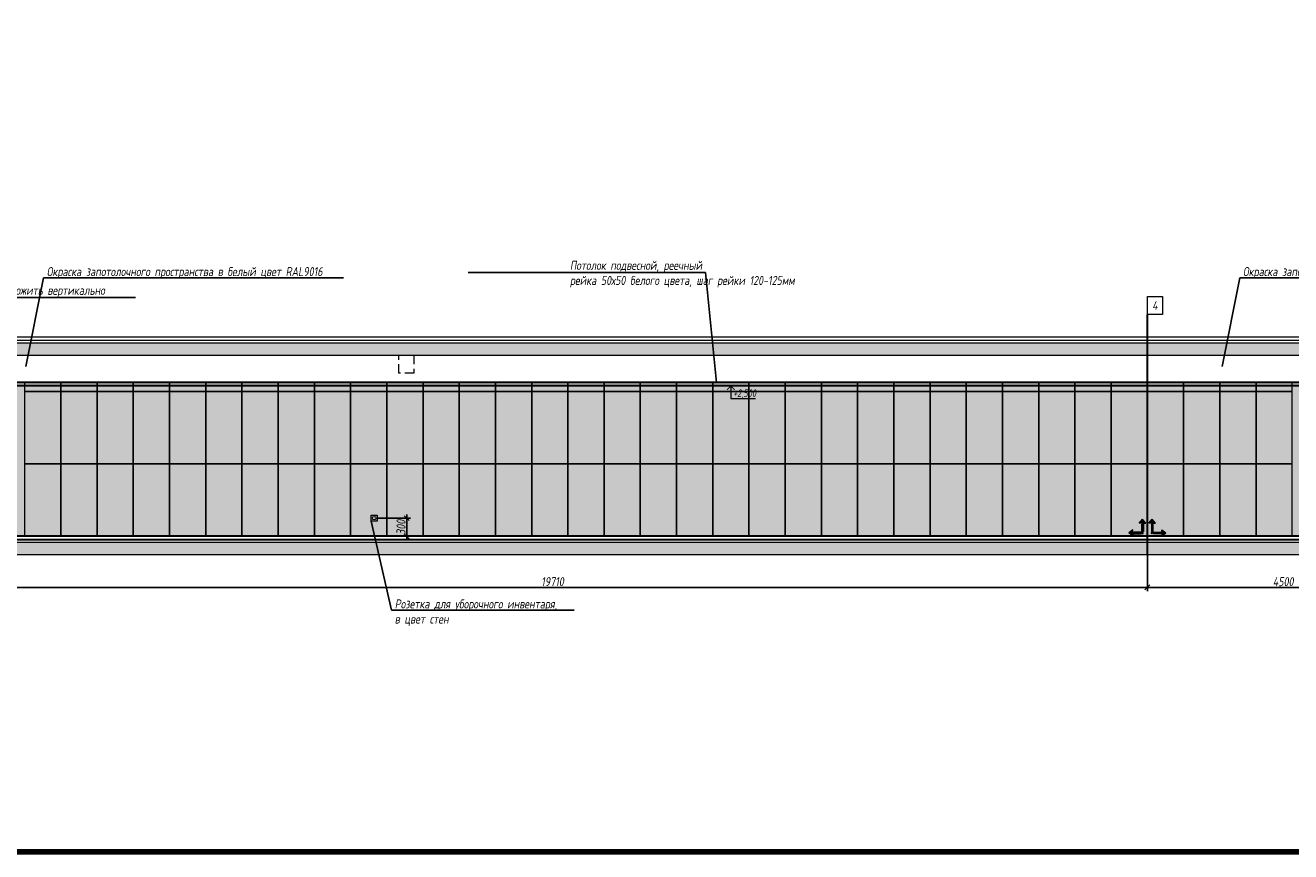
# Model space of a CAD drawing. Header units: millimetres. Extents: x -26888115 to 7466299, y -86687 to 22081.
# Tile 178 of 208: x 177647 to 198610, y -10017 to 3671. Entities that reach past the tile are written whole.
import ezdxf
from ezdxf import colors
from ezdxf.entities.mleader import LeaderData, LeaderLine
from ezdxf.math import Vec2, Vec3

# ---------------------------------------------------------------- set-up
doc = ezdxf.new("R2010")
doc.units = ezdxf.units.MM
doc.linetypes.add('DASHDOT', pattern=[25.4, 12.7, -6.35, 0, -6.35])
doc.linetypes.add('DASHED', pattern=[0.75, 0.5, -0.25])
doc.layers.get('Defpoints').update_dxf_attribs({"color": 31})
for name, color, linetype, lineweight in [('A-DETL-GENF', 7, 'Continuous', 5), ('dim_pot', 183, 'Continuous', 9), ('nadpisi_v_tablice', 7, 'Continuous', 9), ('Отделка стен', 253, 'Continuous', 0)]:
    doc.layers.add(name, color=color, linetype=linetype, lineweight=lineweight)
for name, color, linetype, lineweight, true_color in [('dim_obm', 7, 'Continuous', 9, 0x005700), ('dim_razv', 7, 'DASHDOT', 9, 0x285228), ('pol', 7, 'Continuous', 15, 0x55666d)]:
    doc.layers.add(name, color=color, linetype=linetype, lineweight=lineweight, true_color=true_color)
doc.styles.add('fl_iso paper', font='isocpeur.ttf', dxfattribs={"width": 0.8, "oblique": 10})
doc.styles.add('In tre', font='isocpeur.ttf', dxfattribs={"width": 0.8, "oblique": 10})
doc.dimstyles.new('In tre 1_50', dxfattribs={"dimtxt": 150, "dimasz": 80, "dimexe": 60, "dimexo": 10, "dimgap": 20, "dimtad": 1, "dimdec": 0, "dimrnd": 5, "dimzin": 0, "dimdsep": 46, "dimtxsty": 'fl_iso paper', "dimblk": 'OBLIQUE', "dimcen": 0, "dimdle": 60, "dimadec": 0, "dimazin": 0, "dimtfac": 1, "dimtdec": 0, "dimtofl": 0, "dimtmove": 1, "dimatfit": 1, "dimfxl": 40, "dimtolj": 1, "dimtzin": 0, "dimarcsym": 1})

# ---------------------------------------------------------------- blocks, each defined once
blk = doc.blocks.new('_Oblique')
at = {"color": 0, "linetype": 'ByBlock', "lineweight": -2}
blk.add_line((-0.5, -0.5), (0.5, 0.5), dxfattribs=at)
blk = doc.blocks.new('*D117')
at = {"layer": 'Defpoints', "color": 0, "linetype": 'ByBlock', "transparency": 16777216}
for p in [(176526, -5093), (196236, -5093), (196236, -5639)]:
    blk.add_point(p, dxfattribs=at)
at = {"layer": 'dim_razv', "color": 0, "linetype": 'ByBlock', "lineweight": -2, "transparency": 16777216}
for p, q in [((176526, -5103), (176526, -5699)), ((196236, -5103), (196236, -5699)), ((176466, -5639), (196296, -5639))]:
    blk.add_line(p, q, dxfattribs=at)
at = {"layer": 'dim_razv', "color": 0, "linetype": 'ByBlock', "lineweight": -2, "transparency": 16777216, "xscale": 80, "yscale": 80, "zscale": 80, "rotation": 180}
blk.add_blockref('_Oblique', (176526, -5639), dxfattribs=at)
at = {"layer": 'dim_razv', "color": 0, "linetype": 'ByBlock', "lineweight": -2, "transparency": 16777216, "xscale": 80, "yscale": 80, "zscale": 80}
blk.add_blockref('_Oblique', (196236, -5639), dxfattribs=at)
at = {"layer": 'dim_razv', "color": 0, "linetype": 'ByBlock', "transparency": 16777216, "insert": (186381, -5544), "char_height": 150, "attachment_point": 5, "style": 'fl_iso paper'}
blk.add_mtext('\\A1;19710', dxfattribs=at)
blk = doc.blocks.new('*D190')
at = {"layer": 'Defpoints', "color": 0, "linetype": 'ByBlock', "transparency": 16777216}
for p in [(183476, -4493), (183476, -4793), (183966, -4793)]:
    blk.add_point(p, dxfattribs=at)
at = {"layer": 'dim_razv', "color": 0, "linetype": 'ByBlock', "lineweight": -2, "transparency": 16777216}
for p, q in [((183486, -4493), (184026, -4493)), ((183966, -4433), (183966, -4853)), ((183486, -4793), (184026, -4793))]:
    blk.add_line(p, q, dxfattribs=at)
at = {"layer": 'dim_razv', "color": 0, "linetype": 'ByBlock', "lineweight": -2, "transparency": 16777216, "xscale": 80, "yscale": 80, "zscale": 80}
for p, rotation in [((183966, -4493), 90), ((183966, -4793), 270)]:
    blk.add_blockref('_Oblique', p, dxfattribs=dict(at, rotation=rotation))
at = {"layer": 'dim_razv', "color": 0, "linetype": 'ByBlock', "transparency": 16777216, "insert": (183871, -4643), "char_height": 150, "attachment_point": 5, "rotation": 90, "style": 'fl_iso paper'}
blk.add_mtext('\\A1;300', dxfattribs=at)
blk = doc.blocks.new('*D379')
at = {"layer": 'Defpoints', "color": 0, "linetype": 'ByBlock', "transparency": 16777216}
for p in [(196236, -5093), (200736, -5093), (200736, -5639)]:
    blk.add_point(p, dxfattribs=at)
at = {"layer": 'dim_razv', "color": 0, "linetype": 'ByBlock', "lineweight": -2, "transparency": 16777216}
for p, q in [((196236, -5103), (196236, -5699)), ((200736, -5103), (200736, -5699)), ((196176, -5639), (200796, -5639))]:
    blk.add_line(p, q, dxfattribs=at)
at = {"layer": 'dim_razv', "color": 0, "linetype": 'ByBlock', "lineweight": -2, "transparency": 16777216, "xscale": 80, "yscale": 80, "zscale": 80, "rotation": 180}
blk.add_blockref('_Oblique', (196236, -5639), dxfattribs=at)
at = {"layer": 'dim_razv', "color": 0, "linetype": 'ByBlock', "lineweight": -2, "transparency": 16777216, "xscale": 80, "yscale": 80, "zscale": 80}
blk.add_blockref('_Oblique', (200736, -5639), dxfattribs=at)
at = {"layer": 'dim_razv', "color": 0, "linetype": 'ByBlock', "transparency": 16777216, "insert": (198486, -5544), "char_height": 150, "attachment_point": 5, "style": 'fl_iso paper'}
blk.add_mtext('\\A1;4500', dxfattribs=at)
blk = doc.blocks.new('1')
at = {"layer": 'pol', "linetype": 'ByBlock'}
h = blk.add_hatch(color=1, dxfattribs=at)
h.paths.add_polyline_path([(35776, 73135), (35803, 73135), (35803, 73259), (35776, 73259)])
h.paths.add_polyline_path([(35790, 73275), (35843, 73275), (35790, 73338)])
h.paths.add_polyline_path([(35790, 73275), (35736, 73275), (35790, 73338)])
edge = h.paths.add_edge_path()
edge.add_arc((35790, 73111), 13.4, 0, 360)
h = blk.add_hatch(color=1, dxfattribs=at)
h.paths.add_polyline_path([(35813, 73097), (35813, 73124), (35937, 73124), (35937, 73097)])
h.paths.add_polyline_path([(35952, 73111), (35952, 73164), (36016, 73111)])
h.paths.add_polyline_path([(35952, 73111), (35952, 73057), (36016, 73111)])
at = {"layer": 'pol', "color": 1, "linetype": 'ByBlock'}
for points in [[(35790, 73275), (35736, 73275), (35790, 73338), (35790, 73275)], [(35790, 73275), (35843, 73275), (35790, 73338), (35790, 73275)], [(35952, 73111), (35952, 73164), (36016, 73111), (35952, 73111)], [(35952, 73111), (35952, 73057), (36016, 73111), (35952, 73111)]]:
    blk.add_lwpolyline(points, dxfattribs=at)
for points in [[(35776, 73135), (35803, 73135), (35803, 73259), (35776, 73259)], [(35813, 73097), (35813, 73124), (35937, 73124), (35937, 73097)]]:
    blk.add_lwpolyline(points, close=True, dxfattribs=at)
blk.add_circle((35790, 73111), 13.4, dxfattribs=at)

msp = doc.modelspace()

# ---------------------------------------------------------------- hatches: boundary and pattern name
at = {"layer": 'A-DETL-GENF'}
h = msp.add_hatch(dxfattribs=at)
h.set_pattern_fill('ANSI35', color=256, scale=20, style=0)
h.set_pattern_definition([(45, (32423.26, -12634.1), (-89.80256, 89.80256), []), (45, (32513.07, -12634.1), (-89.80256, 89.80256), [158.75, -31.75, 0, -31.75])])
h.paths.add_polyline_path([(156807.4, -1792.9), (206594.9, -1792.9), (206594.9, -1592.9), (156807.4, -1592.9)])
h.paths.add_polyline_path([(156807.4, -5092.9), (206594.9, -5092.9), (206594.9, -4892.9), (156807.4, -4892.9)])
at = {"layer": 'dim_obm'}
msp.add_hatch(color=256, dxfattribs=at).paths.add_polyline_path([(189403.7, -2360.9), (189335.6, -2292.9), (189267.6, -2360.9), (189279.1, -2372.5), (189335.6, -2316), (189392.1, -2372.5)], flags=0)
at = {"layer": 'dim_razv', "true_color": 0xeceae4, "transparency": 33554687}
h = msp.add_hatch(dxfattribs=at)
h.set_pattern_fill('AR-SAND', color=254, scale=3, angle=315)
h.paths.add_polyline_path([(206086, -4792.9), (170136, -4792.9), (170136, -2592.9), (168686, -2592.9), (168686, -4792.9), (165916, -4792.9), (165916, -2612.9), (163956, -2612.9), (163956, -4792.9), (157666, -4792.9), (157666, -2242.9), (206086, -2242.9)])
h.paths.add_polyline_path([(172249.8, -3362.9), (172999.8, -3362.9), (172999.8, -4712.9), (172249.8, -4712.9)], flags=16)

# ---------------------------------------------------------------- linework, layer by layer
at = {"lineweight": 30}
for points in [[(196236, -5092.9), (196236, -1119.3)], [(206086, -4792.9), (170186, -4792.9)], [(157666, -4842.9), (180056, -4842.9)], [(180056, -4842.9), (206086, -4842.9)]]:
    msp.add_lwpolyline(points, dxfattribs=at)
at = {"lineweight": 13}
for points in [[(156807.4, -1542.9), (206594.9, -1542.9), (206594.9, -1492.9), (156807.4, -1492.9)], [(206594.9, -1592.9), (156807.4, -1592.9), (156807.4, -1542.9), (206594.9, -1542.9)], [(156807.4, -1792.9), (206594.9, -1792.9), (206594.9, -1592.9), (156807.4, -1592.9)], [(183376, -4542.9), (183376, -4442.9), (183476, -4442.9), (183476, -4542.9)], [(156807.4, -5092.9), (206594.9, -5092.9), (206594.9, -4892.9), (156807.4, -4892.9)]]:
    msp.add_lwpolyline(points, close=True, dxfattribs=at)
at = {"color": 8, "linetype": 'DASHED', "lineweight": 0, "ltscale": 300}
msp.add_lwpolyline([(184086.3, -1792.9), (184086.3, -2092.9), (183836.3, -2092.9), (183836.3, -1792.9)], close=True, dxfattribs=at)
at = {"lineweight": 30}
msp.add_lwpolyline([(206086, -2242.9), (157666, -2242.9), (157666, -2292.9), (206086, -2292.9)], close=True, dxfattribs=at)
at = {"linetype": 'ByBlock', "lineweight": 0}
msp.add_lwpolyline([(206086, -4792.9), (170136, -4792.9), (170136, -2592.9), (168686, -2592.9), (168686, -4792.9), (165916, -4792.9), (165916, -2612.9), (163956, -2612.9), (163956, -4792.9), (157666, -4792.9), (157666, -2242.9), (206086, -2242.9)], close=True, dxfattribs=at)
at = {"lineweight": 13}
for points in [[(206286, -4842.9), (206594.9, -4842.9), (206594.9, -4892.9), (156807.4, -4892.9), (156807.4, -4842.9), (157466, -4842.9)], [(180056, -4842.9), (206086, -4842.9)]]:
    msp.add_lwpolyline(points, dxfattribs=at)
msp.add_circle((183426, -4492.9), 28.4, dxfattribs=at)
at = {"layer": 'Defpoints', "color": 1, "lineweight": 100}
msp.add_lwpolyline([(145825.4, -10016.5), (249195.3, -10016.5), (249195.3, 17359), (145825.4, 17359)], close=True, dxfattribs=at)
at = {"layer": 'dim_obm'}
msp.add_lwpolyline([(189335.6, -2292.9), (189335.6, -2372.9), (189335.6, -2508.4), (189746.6, -2508.4)], dxfattribs=at)
at = {"layer": 'dim_pot', "color": 10, "lineweight": 0}
msp.add_lwpolyline([(196236, -819.3), (196486, -819.3), (196486, -1119.3), (196236, -1119.3)], close=True, dxfattribs=at)
at = {"layer": 'Отделка стен', "transparency": 33554687}
for points in [[(177636, -2242.9), (177636, -2392.9), (178236, -2392.9), (178236, -2242.9)], [(178236, -2242.9), (178236, -2392.9), (178836, -2392.9), (178836, -2242.9)], [(178836, -2242.9), (178836, -2392.9), (179436, -2392.9), (179436, -2242.9)], [(179436, -2242.9), (179436, -2392.9), (180036, -2392.9), (180036, -2242.9)], [(180036, -2242.9), (180036, -2392.9), (180636, -2392.9), (180636, -2242.9)], [(180636, -2242.9), (180636, -2392.9), (181236, -2392.9), (181236, -2242.9)], [(181236, -2242.9), (181236, -2392.9), (181836, -2392.9), (181836, -2242.9)], [(181836, -2242.9), (181836, -2392.9), (182436, -2392.9), (182436, -2242.9)], [(182436, -2242.9), (182436, -2392.9), (183036, -2392.9), (183036, -2242.9)], [(183036, -2242.9), (183036, -2392.9), (183636, -2392.9), (183636, -2242.9)], [(183636, -2242.9), (183636, -2392.9), (184236, -2392.9), (184236, -2242.9)], [(184236, -2242.9), (184236, -2392.9), (184836, -2392.9), (184836, -2242.9)], [(184836, -2242.9), (184836, -2392.9), (185436, -2392.9), (185436, -2242.9)], [(185436, -2242.9), (185436, -2392.9), (186036, -2392.9), (186036, -2242.9)], [(186036, -2242.9), (186036, -2392.9), (186636, -2392.9), (186636, -2242.9)], [(186636, -2242.9), (186636, -2392.9), (187236, -2392.9), (187236, -2242.9)], [(187236, -2242.9), (187236, -2392.9), (187836, -2392.9), (187836, -2242.9)], [(187836, -2242.9), (187836, -2392.9), (188436, -2392.9), (188436, -2242.9)], [(188436, -2242.9), (188436, -2392.9), (189036, -2392.9), (189036, -2242.9)], [(189036, -2242.9), (189036, -2392.9), (189636, -2392.9), (189636, -2242.9)], [(189636, -2242.9), (189636, -2392.9), (190236, -2392.9), (190236, -2242.9)], [(190236, -2242.9), (190236, -2392.9), (190836, -2392.9), (190836, -2242.9)], [(190836, -2242.9), (190836, -2392.9), (191436, -2392.9), (191436, -2242.9)], [(191436, -2242.9), (191436, -2392.9), (192036, -2392.9), (192036, -2242.9)], [(192036, -2242.9), (192036, -2392.9), (192636, -2392.9), (192636, -2242.9)], [(192636, -2242.9), (192636, -2392.9), (193236, -2392.9), (193236, -2242.9)], [(193236, -2242.9), (193236, -2392.9), (193836, -2392.9), (193836, -2242.9)], [(193836, -2242.9), (193836, -2392.9), (194436, -2392.9), (194436, -2242.9)], [(194436, -2242.9), (194436, -2392.9), (195036, -2392.9), (195036, -2242.9)], [(195036, -2242.9), (195036, -2392.9), (195636, -2392.9), (195636, -2242.9)], [(195636, -2242.9), (195636, -2392.9), (196236, -2392.9), (196236, -2242.9)], [(196236, -2242.9), (196236, -2392.9), (196836, -2392.9), (196836, -2242.9)], [(196836, -2242.9), (196836, -2392.9), (197436, -2392.9), (197436, -2242.9)], [(197436, -2242.9), (197436, -2392.9), (198036, -2392.9), (198036, -2242.9)], [(198036, -2242.9), (198036, -2392.9), (198636, -2392.9), (198636, -2242.9)], [(177636, -2392.9), (177636, -3592.9), (178236, -3592.9), (178236, -2392.9)], [(178236, -2392.9), (178236, -3592.9), (178836, -3592.9), (178836, -2392.9)], [(178836, -2392.9), (178836, -3592.9), (179436, -3592.9), (179436, -2392.9)], [(179436, -2392.9), (179436, -3592.9), (180036, -3592.9), (180036, -2392.9)], [(180036, -2392.9), (180036, -3592.9), (180636, -3592.9), (180636, -2392.9)], [(180636, -2392.9), (180636, -3592.9), (181236, -3592.9), (181236, -2392.9)], [(181236, -2392.9), (181236, -3592.9), (181836, -3592.9), (181836, -2392.9)], [(181836, -2392.9), (181836, -3592.9), (182436, -3592.9), (182436, -2392.9)], [(182436, -2392.9), (182436, -3592.9), (183036, -3592.9), (183036, -2392.9)], [(183036, -2392.9), (183036, -3592.9), (183636, -3592.9), (183636, -2392.9)], [(183636, -2392.9), (183636, -3592.9), (184236, -3592.9), (184236, -2392.9)], [(184236, -2392.9), (184236, -3592.9), (184836, -3592.9), (184836, -2392.9)], [(184836, -2392.9), (184836, -3592.9), (185436, -3592.9), (185436, -2392.9)], [(185436, -2392.9), (185436, -3592.9), (186036, -3592.9), (186036, -2392.9)], [(186036, -2392.9), (186036, -3592.9), (186636, -3592.9), (186636, -2392.9)], [(186636, -2392.9), (186636, -3592.9), (187236, -3592.9), (187236, -2392.9)], [(187236, -2392.9), (187236, -3592.9), (187836, -3592.9), (187836, -2392.9)], [(187836, -2392.9), (187836, -3592.9), (188436, -3592.9), (188436, -2392.9)], [(188436, -2392.9), (188436, -3592.9), (189036, -3592.9), (189036, -2392.9)], [(189036, -2392.9), (189036, -3592.9), (189636, -3592.9), (189636, -2392.9)], [(189636, -2392.9), (189636, -3592.9), (190236, -3592.9), (190236, -2392.9)], [(190236, -2392.9), (190236, -3592.9), (190836, -3592.9), (190836, -2392.9)], [(190836, -2392.9), (190836, -3592.9), (191436, -3592.9), (191436, -2392.9)], [(191436, -2392.9), (191436, -3592.9), (192036, -3592.9), (192036, -2392.9)], [(192036, -2392.9), (192036, -3592.9), (192636, -3592.9), (192636, -2392.9)], [(192636, -2392.9), (192636, -3592.9), (193236, -3592.9), (193236, -2392.9)], [(193236, -2392.9), (193236, -3592.9), (193836, -3592.9), (193836, -2392.9)], [(193836, -2392.9), (193836, -3592.9), (194436, -3592.9), (194436, -2392.9)], [(194436, -2392.9), (194436, -3592.9), (195036, -3592.9), (195036, -2392.9)], [(195036, -2392.9), (195036, -3592.9), (195636, -3592.9), (195636, -2392.9)], [(195636, -2392.9), (195636, -3592.9), (196236, -3592.9), (196236, -2392.9)], [(196236, -2392.9), (196236, -3592.9), (196836, -3592.9), (196836, -2392.9)], [(196836, -2392.9), (196836, -3592.9), (197436, -3592.9), (197436, -2392.9)], [(197436, -2392.9), (197436, -3592.9), (198036, -3592.9), (198036, -2392.9)], [(198036, -2392.9), (198036, -3592.9), (198636, -3592.9), (198636, -2392.9)], [(177636, -3592.9), (177636, -4792.9), (178236, -4792.9), (178236, -3592.9)], [(178236, -3592.9), (178236, -4792.9), (178836, -4792.9), (178836, -3592.9)], [(178836, -3592.9), (178836, -4792.9), (179436, -4792.9), (179436, -3592.9)], [(179436, -3592.9), (179436, -4792.9), (180036, -4792.9), (180036, -3592.9)], [(180036, -3592.9), (180036, -4792.9), (180636, -4792.9), (180636, -3592.9)], [(180636, -3592.9), (180636, -4792.9), (181236, -4792.9), (181236, -3592.9)], [(181236, -3592.9), (181236, -4792.9), (181836, -4792.9), (181836, -3592.9)], [(181836, -3592.9), (181836, -4792.9), (182436, -4792.9), (182436, -3592.9)], [(182436, -3592.9), (182436, -4792.9), (183036, -4792.9), (183036, -3592.9)], [(183036, -3592.9), (183036, -4792.9), (183636, -4792.9), (183636, -3592.9)], [(183636, -3592.9), (183636, -4792.9), (184236, -4792.9), (184236, -3592.9)], [(184236, -3592.9), (184236, -4792.9), (184836, -4792.9), (184836, -3592.9)], [(184836, -3592.9), (184836, -4792.9), (185436, -4792.9), (185436, -3592.9)], [(185436, -3592.9), (185436, -4792.9), (186036, -4792.9), (186036, -3592.9)], [(186036, -3592.9), (186036, -4792.9), (186636, -4792.9), (186636, -3592.9)], [(186636, -3592.9), (186636, -4792.9), (187236, -4792.9), (187236, -3592.9)], [(187236, -3592.9), (187236, -4792.9), (187836, -4792.9), (187836, -3592.9)], [(187836, -3592.9), (187836, -4792.9), (188436, -4792.9), (188436, -3592.9)], [(188436, -3592.9), (188436, -4792.9), (189036, -4792.9), (189036, -3592.9)], [(189036, -3592.9), (189036, -4792.9), (189636, -4792.9), (189636, -3592.9)], [(189636, -3592.9), (189636, -4792.9), (190236, -4792.9), (190236, -3592.9)], [(190236, -3592.9), (190236, -4792.9), (190836, -4792.9), (190836, -3592.9)], [(190836, -3592.9), (190836, -4792.9), (191436, -4792.9), (191436, -3592.9)], [(191436, -3592.9), (191436, -4792.9), (192036, -4792.9), (192036, -3592.9)], [(192036, -3592.9), (192036, -4792.9), (192636, -4792.9), (192636, -3592.9)], [(192636, -3592.9), (192636, -4792.9), (193236, -4792.9), (193236, -3592.9)], [(193236, -3592.9), (193236, -4792.9), (193836, -4792.9), (193836, -3592.9)], [(193836, -3592.9), (193836, -4792.9), (194436, -4792.9), (194436, -3592.9)], [(194436, -3592.9), (194436, -4792.9), (195036, -4792.9), (195036, -3592.9)], [(195036, -3592.9), (195036, -4792.9), (195636, -4792.9), (195636, -3592.9)], [(195636, -3592.9), (195636, -4792.9), (196236, -4792.9), (196236, -3592.9)], [(196236, -3592.9), (196236, -4792.9), (196836, -4792.9), (196836, -3592.9)], [(196836, -3592.9), (196836, -4792.9), (197436, -4792.9), (197436, -3592.9)], [(197436, -3592.9), (197436, -4792.9), (198036, -4792.9), (198036, -3592.9)], [(198036, -3592.9), (198036, -4792.9), (198636, -4792.9), (198636, -3592.9)]]:
    msp.add_lwpolyline(points, close=True, dxfattribs=at)

# ---------------------------------------------------------------- block references
at = {"linetype": 'ByBlock', "yscale": 0.9938708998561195, "zscale": 0.9938708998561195}
for p, xscale in [((231726.1, -77399.2), -0.9938708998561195), ((160745.9, -77399.2), 0.9938708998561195)]:
    msp.add_blockref('1', p, dxfattribs=dict(at, xscale=xscale))

# ---------------------------------------------------------------- texts
at = {"layer": 'dim_obm', "insert": (189374, -2359.2), "char_height": 125, "attachment_point": 1, "line_spacing_factor": 0.666667, "style": 'fl_iso paper'}
msp.add_mtext('+2,500', dxfattribs=at)
at = {"layer": 'dim_pot', "color": 10, "lineweight": 0, "insert": (196361, -969.3), "char_height": 150, "attachment_point": 5, "style": 'fl_iso paper'}
msp.add_mtext_dynamic_manual_height_columns('4', width=190.261, gutter_width=1350, heights=[0], dxfattribs=at)
at = {"layer": 'nadpisi_v_tablice', "lineweight": 18, "attachment_point": 1, "style": 'fl_iso paper'}
for s, insert, char_height, width in [('\\pi1232.9;Условные обозначения систем ОВиК', (110923.7, -1449.4), 400, 9720.362), ('\\pi1853.2;Обозначение \\P\\pi1685.2;и изображение', (108648.8, -2794.1), 300, 5595.365)]:
    msp.add_mtext(s, dxfattribs=dict(at, insert=insert, char_height=char_height, width=width))

# ---------------------------------------------------------------- dimensions: what is measured, and where the dimension line sits
at = {"layer": 'dim_razv', "linetype": 'ByBlock'}
dim = msp.add_linear_dim(base=(183966.5, -4792.9), p1=(183476, -4492.9), p2=(183476, -4792.9), angle=90, dimstyle='In tre 1_50', dxfattribs=at)
dim.commit()
dim.dimension.update_dxf_attribs({"geometry": '*D190', "text_midpoint": (183871.5, -4642.9)})
for base, p1, p2, picture, middle in [((196236, -5639.1), (176526, -5092.9), (196236, -5092.9), '*D117', (186381, -5544.1)), ((200736, -5639.1), (196236, -5092.9), (200736, -5092.9), '*D379', (198486, -5544.1))]:
    dim = msp.add_linear_dim(base=base, p1=p1, p2=p2, dimstyle='In tre 1_50', dxfattribs=at)
    dim.commit()
    dim.dimension.update_dxf_attribs({"geometry": picture, "text_midpoint": middle})

# ---------------------------------------------------------------- leaders
at = {"layer": 'dim_razv', "color": 0, "linetype": 'ByBlock'}
ml = msp.add_multileader_mtext('Standard', dxfattribs=at)
ml.set_content('Потолок подвесной, реечный\\Pрейка 50х50 белого цвета, шаг рейки 120-125мм', style='In tre')
ml.set_leader_properties()
ml.build(insert=Vec2(0, 0))
ml.multileader.update_dxf_attribs({"text_left_attachment_type": 6, "text_right_attachment_type": 6, "dogleg_length": 1, "arrow_head_size": 0, "scale": 50})
ctx = ml.context
ctx.base_point, ctx.scale, ctx.char_height, ctx.arrow_head_size, ctx.landing_gap_size, ctx.plane_origin = Vec3(165834, -424.7), 50, 150, 0, 4.5, Vec3(174381.1, -2219.3)
ctx.left_attachment, ctx.right_attachment = 6, 6
notes = []
notes.append((ctx, [(0, (1, 1, 0), (168085.9, -424.7), (-1, 0), 50, [(1, [(168268.7, -2242.9)], 0, [])])]))
ctx.mtext.insert, ctx.mtext.width, ctx.mtext.defined_height, ctx.mtext.flow_direction = Vec3(165838.5, -229.7), 2509.515, 696.6, 5
ml = msp.add_multileader_mtext('Standard', dxfattribs=at)
ml.set_content('Окраска запотолочного пространства в белый цвет RAL9016', style='In tre')
ml.set_leader_properties()
ml.build(insert=Vec2(0, 0))
ml.multileader.update_dxf_attribs({"text_left_attachment_type": 6, "text_right_attachment_type": 6, "dogleg_length": 1, "arrow_head_size": 0, "scale": 50})
ctx = ml.context
ctx.base_point, ctx.scale, ctx.char_height, ctx.arrow_head_size, ctx.landing_gap_size, ctx.plane_origin = Vec3(169119.7, -513.2), 50, 150, 0, 4.5, Vec3(174004.3, -4203.8)
ctx.left_attachment, ctx.right_attachment = 6, 6
notes.append((ctx, [(0, (1, 1, 0), (169069.7, -513.2), (1, 0), 50, [(0, [(168779.4, -1980.7)], 0, [])])]))
ctx.mtext.insert, ctx.mtext.width, ctx.mtext.flow_direction = Vec3(169124.2, -333.2), 3148.852, 5
ml = msp.add_multileader_mtext('Standard', dxfattribs=at)
ml.set_content('Окраска запотолочного пространства в белый цвет RAL9016', style='In tre')
ml.set_leader_properties()
ml.build(insert=Vec2(0, 0))
ml.multileader.update_dxf_attribs({"text_left_attachment_type": 6, "text_right_attachment_type": 6, "dogleg_length": 1, "arrow_head_size": 0, "scale": 50})
ctx = ml.context
ctx.base_point, ctx.scale, ctx.char_height, ctx.arrow_head_size, ctx.landing_gap_size, ctx.plane_origin = Vec3(177998.3, -513.2), 50, 150, 0, 4.5, Vec3(183082.8, -4203.8)
ctx.left_attachment, ctx.right_attachment = 6, 6
notes.append((ctx, [(0, (1, 1, 0), (177948.3, -513.2), (1, 0), 50, [(0, [(177657.9, -1980.7)], 0, [])])]))
ctx.mtext.insert, ctx.mtext.width, ctx.mtext.flow_direction = Vec3(178002.8, -333.2), 3148.852, 5
ml = msp.add_multileader_mtext('Standard', dxfattribs=at)
ml.set_content('Потолок подвесной, реечный\\Pрейка 50х50 белого цвета, шаг рейки 120-125мм', style='In tre')
ml.set_leader_properties()
ml.build(insert=Vec2(0, 0))
ml.multileader.update_dxf_attribs({"text_left_attachment_type": 6, "text_right_attachment_type": 6, "dogleg_length": 1, "arrow_head_size": 0, "scale": 50})
ctx = ml.context
ctx.base_point, ctx.scale, ctx.char_height, ctx.arrow_head_size, ctx.landing_gap_size, ctx.plane_origin = Vec3(186664.8, -424.7), 50, 150, 0, 4.5, Vec3(195411.9, -2219.3)
ctx.left_attachment, ctx.right_attachment = 6, 6
notes.append((ctx, [(0, (1, 1, 0), (188916.7, -424.7), (-1, 0), 50, [(1, [(189099.5, -2242.9)], 0, [])])]))
ctx.mtext.insert, ctx.mtext.width, ctx.mtext.defined_height, ctx.mtext.flow_direction = Vec3(186669.3, -229.7), 2509.515, 696.6, 5
ml = msp.add_multileader_mtext('Standard', dxfattribs=at)
ml.set_content('Окраска запотолочного пространства в белый цвет RAL9016', style='In tre')
ml.set_leader_properties()
ml.build(insert=Vec2(0, 0))
ml.multileader.update_dxf_attribs({"text_left_attachment_type": 6, "text_right_attachment_type": 6, "dogleg_length": 1, "arrow_head_size": 0, "scale": 50})
ctx = ml.context
ctx.base_point, ctx.scale, ctx.char_height, ctx.arrow_head_size, ctx.landing_gap_size, ctx.plane_origin = Vec3(197815.4, -513.2), 50, 150, 0, 4.5, Vec3(202899.9, -4203.8)
ctx.left_attachment, ctx.right_attachment = 6, 6
notes.append((ctx, [(0, (1, 1, 0), (197765.4, -513.2), (1, 0), 50, [(0, [(197475, -1980.7)], 0, [])])]))
ctx.mtext.insert, ctx.mtext.width, ctx.mtext.flow_direction = Vec3(197819.9, -333.2), 3148.852, 5
ml = msp.add_multileader_mtext('Standard', dxfattribs=at)
ml.set_content('Решетка вентиляционная декоративная 850х400 в цвет стен', style='In tre')
ml.set_leader_properties()
ml.build(insert=Vec2(0, 0))
ml.multileader.update_dxf_attribs({"text_left_attachment_type": 6, "text_right_attachment_type": 6, "dogleg_length": 1, "arrow_head_size": 0, "scale": 50})
ctx = ml.context
ctx.base_point, ctx.scale, ctx.char_height, ctx.arrow_head_size, ctx.landing_gap_size, ctx.plane_origin = Vec3(159670.8, -762.6), 50, 150, 0, 4.5, Vec3(169161.1, -2850.3)
ctx.left_attachment, ctx.right_attachment = 6, 6
notes.append((ctx, [(0, (1, 1, 0), (162578.1, -762.6), (-1, 0), 50, [(1, [(162936, -2092.9)], 0, [])])]))
ctx.mtext.insert, ctx.mtext.width, ctx.mtext.defined_height, ctx.mtext.flow_direction = Vec3(159675.3, -567.6), 2996.732, 696.6, 5
ml = msp.add_multileader_mtext('Standard', dxfattribs=at)
ml.set_content('Плитка керамогранитная, настенная, размер плитки 600х1200мм, расположить вертикально', style='In tre')
ml.set_leader_properties()
ml.build(insert=Vec2(0, 0))
ml.multileader.update_dxf_attribs({"text_left_attachment_type": 6, "text_right_attachment_type": 6, "dogleg_length": 1, "arrow_head_size": 0, "scale": 50})
ctx = ml.context
ctx.base_point, ctx.scale, ctx.char_height, ctx.arrow_head_size, ctx.landing_gap_size, ctx.plane_origin = Vec3(171894.9, -838.4), 50, 150, 0, 4.5, Vec3(173859, -958.9)
ctx.left_attachment, ctx.right_attachment = 6, 6
notes.append((ctx, [(1, (1, 1, 0), (171844.9, -838.4), (1, 0), 50, [(1, [(171277.7, -2532.3)], 0, [])])]))
ctx.mtext.insert, ctx.mtext.width, ctx.mtext.defined_height, ctx.mtext.flow_direction = Vec3(171899.4, -643.4), 3060.297, 696.6, 5
ml = msp.add_multileader_mtext('Standard', dxfattribs=at)
ml.set_content('Шкаф пожарный встроенный', style='In tre')
ml.set_leader_properties()
ml.build(insert=Vec2(0, 0))
ml.multileader.update_dxf_attribs({"text_left_attachment_type": 6, "text_right_attachment_type": 6, "dogleg_length": 1, "arrow_head_size": 0, "scale": 50})
ctx = ml.context
ctx.base_point, ctx.scale, ctx.char_height, ctx.arrow_head_size, ctx.landing_gap_size, ctx.plane_origin = Vec3(173972.4, -5975.2), 50, 150, 0, 4.5, Vec3(182719.5, -7769.7)
ctx.left_attachment, ctx.right_attachment = 6, 6
notes.append((ctx, [(1, (1, 1, 0), (173922.4, -5975.2), (1, 0), 50, [(1, [(172949.8, -4554.8)], 0, [])])]))
ctx.mtext.insert, ctx.mtext.width, ctx.mtext.defined_height, ctx.mtext.flow_direction = Vec3(173976.9, -5780.2), 2509.515, 696.6, 5
ml = msp.add_multileader_mtext('Standard', dxfattribs=at)
ml.set_content('Розетка для уборочного инвентаря, \\Pв цвет стен', style='In tre')
ml.set_leader_properties()
ml.build(insert=Vec2(0, 0))
ml.multileader.update_dxf_attribs({"text_left_attachment_type": 6, "text_right_attachment_type": 6, "dogleg_length": 1, "arrow_head_size": 0, "scale": 50})
ctx = ml.context
ctx.base_point, ctx.scale, ctx.char_height, ctx.arrow_head_size, ctx.landing_gap_size, ctx.plane_origin = Vec3(183762.9, -6017.6), 50, 150, 0, 4.5, Vec3(181939.5, -6138)
ctx.left_attachment, ctx.right_attachment = 6, 6
notes.append((ctx, [(1, (1, 1, 0), (183712.9, -6017.6), (1, 0), 50, [(1, [(183376, -4542.9)], 0, [])])]))
ctx.mtext.insert, ctx.mtext.width, ctx.mtext.defined_height, ctx.mtext.flow_direction = Vec3(183767.4, -5837.6), 3060.297, 696.6, 5
for ctx, leaders in notes:
    for number, flags, end, landing, length, lines in leaders:
        leader = LeaderData()
        leader.index, (leader.has_last_leader_line, leader.has_dogleg_vector, leader.attachment_direction) = number, flags
        leader.last_leader_point, leader.dogleg_vector, leader.dogleg_length = Vec3(end), Vec3(landing), length
        for number, points, colour, breaks in lines:
            line = LeaderLine()
            line.index, line.vertices, line.color, line.breaks = number, Vec3.list(points), colors.encode_raw_color(colour), breaks
            leader.lines.append(line)
        ctx.leaders.append(leader)

doc.saveas('drawing.dxf')
